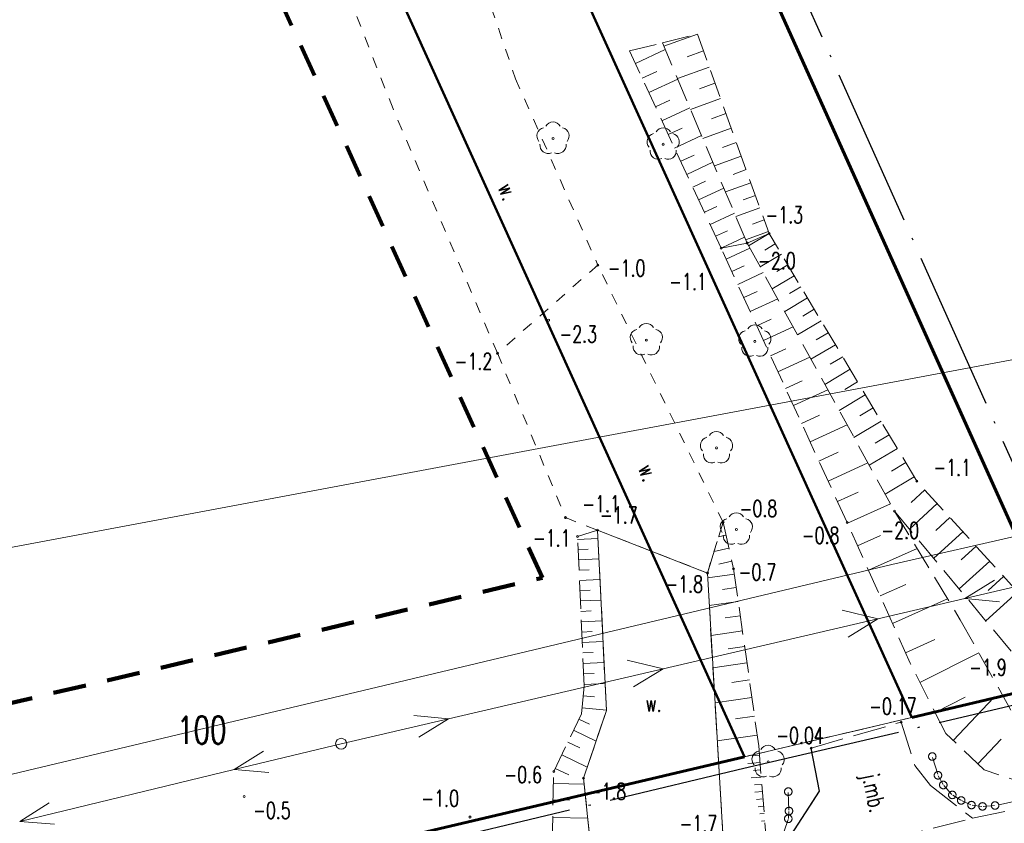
# Model space of a CAD drawing. Header units: metres. Extents: x 7389918 to 7395901, y 5992959 to 5996029.
# Tile 31 of 66: x 7393697 to 7393742, y 5994281 to 5994317. Entities that reach past the tile are written whole.
import ezdxf
from ezdxf.enums import TextEntityAlignment as Align

# ---------------------------------------------------------------- set-up
doc = ezdxf.new("R2010")
doc.units = ezdxf.units.M
doc.header["$MEASUREMENT"] = 0
for name, pattern in [('1', [0]), ('2', [1.5, 1, -0.5]), ('2_1', [0]), ('2_OTKJ', [2, 1.5, -0.5]), ('2_OTKK', [0]), ('2_OTKR', [0]), ('2_OTRK', [1.75, 1.25, -0.5]), ('2_OTRKG', [1.75, 1.25, -0.5]), ('2_OTWM', [1, 0.5, -0.5]), ('4', [2.5, 1.5, -1]), ('4_SUEP_A', [0]), ('4_SUTP_A', [0]), ('4_SUWP', [0]), ('ACAD_ISO04W100', [30, 24, -3, 0, -3])]:
    doc.linetypes.add(name, pattern=pattern)
doc.layers.get('0').update_dxf_attribs({"color": 250, "linetype": 'CONTINUOUS', "lineweight": 100})
for name, color, linetype, lineweight in [('# Orlen Projekt - granice nieustalone do ustalenia', 6, 'CONTINUOUS', 100), ('# projektowana LNSN', 10, 'CONTINUOUS', 30), ('Dzialki', 7, '1', 18), ('GRANICE_ZLE_L_0', 2, '1', 50), ('Numery_dzialek', 7, 'CONTINUOUS', 13), ('OTK_E_T_0', 7, 'CONTINUOUS', 0), ('OTK_E_T_4', 7, 'CONTINUOUS', 0), ('OTK_L_0', 7, '2_OTKJ', 18), ('OTK_L_1', 7, '2_OTKK', 25), ('OTK_L_11', 7, 'CONTINUOUS', 18), ('OTK_L_5', 7, 'CONTINUOUS', 18), ('OTR_L_1', 7, '2_OTRK', 18), ('OTR_T_0', 7, 'CONTINUOUS', 18), ('OTR_T_1', 7, 'CONTINUOUS', 18), ('OTW_E_T_2', 7, 'CONTINUOUS', 0), ('OTW_L_3', 7, 'CONTINUOUS', 18), ('SUEP_L_0', 1, '4_SUEP_A', 18), ('SUP_T_2', 7, 'CONTINUOUS', 18), ('SUWP_L_0', 5, '4_SUWP', 18)]:
    doc.layers.add(name, color=color, linetype=linetype, lineweight=lineweight)
for name, color, linetype, lineweight, true_color in [('Kontury', 7, '2', 18, 0x008000), ('OTZ_T_0', 7, 'CONTINUOUS', 18, 0x008000), ('SUTP_L_0', 7, '4_SUTP_A', 18, 0xff9100), ('Uzytki', 7, '2', 18, 0x008000), ('ZAKRES_L_0', 7, '4', 100, 0x008080)]:
    doc.layers.add(name, color=color, linetype=linetype, lineweight=lineweight, true_color=true_color)
doc.styles.get("Standard").update_dxf_attribs({"font": 'Simplex.SHX', "width": 0.75})

# ---------------------------------------------------------------- blocks, each defined once
blk = doc.blocks.new('2_OTRS')
at = {"linetype": 'Continuous'}
blk.add_circle((0, 0), 0.045, dxfattribs=at)
blk = doc.blocks.new('2_OTRN')
at = {"linetype": 'Continuous'}
blk.add_circle((0, 0), 0.045, dxfattribs=at)
blk = doc.blocks.new('2_OTZL')
at = {"linetype": 'Continuous'}
blk.add_circle((0, 0), 0.045, dxfattribs=at)
for centre, start, end in [((-0.357, 0.116), 102.1445, 221.86), ((0, 0.375), 30.1401, 149.8599), ((0.357, 0.116), 318.14, 77.8555), ((-0.22, -0.303), 174.1482, 293.8542), ((0.22, -0.303), 246.1458, 5.8518)]:
    blk.add_arc(centre, 0.375, start, end, dxfattribs=at)
blk = doc.blocks.new('4_SUPP')
at = {"linetype": 'Continuous'}
blk.add_circle((0, 0), 0.25, dxfattribs=at)

msp = doc.modelspace()

# ---------------------------------------------------------------- linework, layer by layer
at = {"layer": '# Orlen Projekt - granice nieustalone do ustalenia', "linetype": '1', "lineweight": 60}
for p, q in [((7393744.96, 5994287.14), (7393606.19, 5994595.48)), ((7393737.33, 5994285.34), (7393744.96, 5994287.14)), ((7393646.57, 5994264), (7393729.75, 5994283.56))]:
    msp.add_line(p, q, dxfattribs=at)
at = {"layer": '# projektowana LNSN', "linetype": 'ACAD_ISO04W100', "ltscale": 0.3}
for points in [[(7393699.15, 5994456.455), (7393699.15, 5994456.455), (7393697.506, 5994453.608), (7393674.451, 5994447.327), (7393745.826, 5994288.144), (7393747.371, 5994288.495), (7393747.226, 5994289.136)], [(7393356.236, 5994200.928), (7393356.954, 5994197.861), (7393359.672, 5994198.559), (7393361.338, 5994191.306), (7393361.338, 5994191.306), (7393428.048, 5994207.129), (7393432.135, 5994212.16), (7393525.911, 5994234.506), (7393564.302, 5994243.653), (7393729.717, 5994283.036), (7393748.112, 5994287.356), (7393747.664, 5994289.24)]]:
    msp.add_lwpolyline(points, dxfattribs=at)
at = {"layer": 'Dzialki'}
for p, q in [((7393737.33, 5994285.34), (7393483.89, 5994843.99)), ((7393510.79, 5994765.74), (7393729.75, 5994283.56)), ((7393606.19, 5994595.48), (7393744.96, 5994287.14)), ((7393744.96, 5994287.14), (7393737.33, 5994285.34)), ((7393737.33, 5994285.34), (7393729.75, 5994283.56)), ((7393729.75, 5994283.56), (7393646.57, 5994264))]:
    msp.add_line(p, q, dxfattribs=at)
at = {"layer": 'GRANICE_ZLE_L_0'}
for p, q in [((7393483.89, 5994843.99), (7393737.33, 5994285.34)), ((7393729.75, 5994283.56), (7393510.79, 5994765.74))]:
    msp.add_line(p, q, dxfattribs=at)
at = {"layer": 'Kontury'}
for p, q in [((7393635.19, 5994510.48), (7393737.33, 5994285.34)), ((7393677.63, 5994398.33), (7393729.75, 5994283.56)), ((7393744.96, 5994287.14), (7393699.13, 5994388.97)), ((7393737.33, 5994285.34), (7393729.75, 5994283.56)), ((7393729.75, 5994283.56), (7393646.57, 5994264))]:
    msp.add_line(p, q, dxfattribs=at)
at = {"layer": 'OTK_L_0', "linetype": '2_OTKJ'}
for p, q in [((7393732.77, 5994283.95), (7393736.85, 5994285.13)), ((7393736.85, 5994285.13), (7393737.47, 5994283.16)), ((7393733.14, 5994282), (7393732.77, 5994283.95)), ((7393737.47, 5994283.16), (7393738.18, 5994282.25)), ((7393738.18, 5994282.25), (7393740.09, 5994280.77)), ((7393731.03, 5994278.73), (7393733.14, 5994282)), ((7393740.09, 5994280.77), (7393743.15, 5994281.42)), ((7393734.42, 5994279.36), (7393740.09, 5994280.77))]:
    msp.add_line(p, q, dxfattribs=at)
at = {"layer": 'OTK_L_1', "linetype": '2_OTKK'}
for p, q in [((7393733.14, 5994282), (7393732.77, 5994283.95)), ((7393731.03, 5994278.73), (7393733.14, 5994282))]:
    msp.add_line(p, q, dxfattribs=at)
at = {"layer": 'OTK_L_11', "linetype": '2_OTKJ'}
for p, q in [((7393738.273, 5994283.529), (7393738.507, 5994282.764)), ((7393738.532, 5994282.699), (7393738.748, 5994282.303)), ((7393738.78, 5994282.258), (7393739.149, 5994281.853)), ((7393731.731, 5994281.937), (7393731.758, 5994281.145)), ((7393739.189, 5994281.818), (7393739.549, 5994281.593)), ((7393741.276, 5994281.386), (7393744.308, 5994282.049)), ((7393739.593, 5994281.57), (7393740.016, 5994281.381)), ((7393740.064, 5994281.367), (7393740.514, 5994281.313)), ((7393740.568, 5994281.312), (7393741.081, 5994281.348)), ((7393731.759, 5994281.083), (7393731.732, 5994280.768)), ((7393731.721, 5994280.721), (7393731.55, 5994280.181))]:
    msp.add_line(p, q, dxfattribs=at)
for centre in [(7393738.26, 5994283.57), (7393738.52, 5994282.72), (7393738.52, 5994282.72), (7393738.76, 5994282.28), (7393738.76, 5994282.28), (7393731.73, 5994281.98), (7393739.17, 5994281.83), (7393739.17, 5994281.83), (7393739.57, 5994281.58), (7393739.57, 5994281.58), (7393740.04, 5994281.37), (7393740.04, 5994281.37), (7393740.54, 5994281.31), (7393740.54, 5994281.31), (7393741.11, 5994281.35), (7393741.11, 5994281.35), (7393731.73, 5994280.75), (7393731.73, 5994280.75), (7393731.76, 5994281.1), (7393731.76, 5994281.1)]:
    msp.add_circle(centre, 0.17, dxfattribs=at)
at = {"layer": 'OTK_L_5', "linetype": '2_OTKR'}
for p, q in [((7393723.08, 5994293.83), (7393728.06, 5994291.89)), ((7393723.48, 5994285.66), (7393723.08, 5994293.83)), ((7393728.06, 5994291.89), (7393728.8, 5994279.39)), ((7393722.44, 5994282.59), (7393723.48, 5994285.66)), ((7393722.92, 5994278.13), (7393722.44, 5994282.59))]:
    msp.add_line(p, q, dxfattribs=at)
at = {"layer": 'OTR_L_1', "linetype": '2_OTRK'}
for p, q in [((7393726.02, 5994315.92), (7393727.605, 5994316.321)), ((7393724.525, 5994315.566), (7393726.02, 5994315.92)), ((7393729.86, 5994306.85), (7393726.02, 5994315.92)), ((7393730.86, 5994307.28), (7393729.86, 5994306.85)), ((7393728.68, 5994306.62), (7393729.86, 5994306.85)), ((7393729.86, 5994306.85), (7393736.55, 5994294.69)), ((7393736.55, 5994294.69), (7393739.53, 5994289.77)), ((7393736.55, 5994294.69), (7393742.17, 5994287.95)), ((7393722.17, 5994293.55), (7393723.08, 5994293.83)), ((7393723.08, 5994293.83), (7393723.48, 5994285.66)), ((7393728.06, 5994291.89), (7393728.77, 5994294.19)), ((7393728.8, 5994279.39), (7393728.06, 5994291.89)), ((7393739.53, 5994289.77), (7393741.83, 5994285.67)), ((7393723.48, 5994285.66), (7393722.44, 5994282.59)), ((7393722.44, 5994282.59), (7393722.92, 5994278.13))]:
    msp.add_line(p, q, dxfattribs=at)
at = {"layer": 'OTR_L_1', "linetype": '2_1'}
for p, q in [((7393727.605, 5994316.321), (7393726.082, 5994315.773)), ((7393724.793, 5994314.988), (7393726.148, 5994315.617)), ((7393727.879, 5994315.56), (7393727.139, 5994315.293)), ((7393728.145, 5994314.819), (7393726.705, 5994314.301)), ((7393725.102, 5994314.321), (7393725.769, 5994314.631)), ((7393725.407, 5994313.667), (7393726.716, 5994314.275)), ((7393728.405, 5994314.099), (7393727.704, 5994313.847)), ((7393725.706, 5994313.023), (7393726.35, 5994313.322)), ((7393728.657, 5994313.399), (7393727.295, 5994312.909)), ((7393726, 5994312.39), (7393727.266, 5994312.978)), ((7393728.902, 5994312.718), (7393728.24, 5994312.48)), ((7393726.289, 5994311.768), (7393726.911, 5994312.057)), ((7393726.573, 5994311.156), (7393727.796, 5994311.724)), ((7393729.14, 5994312.056), (7393727.852, 5994311.592)), ((7393729.372, 5994311.412), (7393728.746, 5994311.186)), ((7393726.852, 5994310.554), (7393727.454, 5994310.834)), ((7393727.127, 5994309.963), (7393728.309, 5994310.512)), ((7393729.598, 5994310.786), (7393728.379, 5994310.347)), ((7393729.817, 5994310.177), (7393729.225, 5994309.963)), ((7393727.397, 5994309.382), (7393727.978, 5994309.652)), ((7393730.03, 5994309.584), (7393728.878, 5994309.169)), ((7393727.662, 5994308.811), (7393728.805, 5994309.341)), ((7393730.238, 5994309.008), (7393729.678, 5994308.806)), ((7393727.923, 5994308.249), (7393728.485, 5994308.51)), ((7393728.18, 5994307.697), (7393729.284, 5994308.21)), ((7393730.44, 5994308.448), (7393729.35, 5994308.055)), ((7393730.636, 5994307.903), (7393730.106, 5994307.712)), ((7393728.432, 5994307.154), (7393728.975, 5994307.406)), ((7393730.827, 5994307.373), (7393729.796, 5994307.002)), ((7393730.86, 5994307.28), (7393729.929, 5994306.725)), ((7393728.68, 5994306.62), (7393729.747, 5994307.116)), ((7393731.138, 5994306.815), (7393730.664, 5994306.532)), ((7393728.911, 5994306.118), (7393729.99, 5994306.614)), ((7393731.42, 5994306.341), (7393730.456, 5994305.766)), ((7393729.168, 5994305.558), (7393729.728, 5994305.815)), ((7393729.435, 5994304.977), (7393730.596, 5994305.511)), ((7393731.708, 5994305.859), (7393731.217, 5994305.566)), ((7393732, 5994305.369), (7393731.003, 5994304.773)), ((7393729.712, 5994304.375), (7393730.315, 5994304.652)), ((7393732.298, 5994304.87), (7393731.79, 5994304.567)), ((7393730, 5994303.75), (7393731.249, 5994304.325)), ((7393732.601, 5994304.362), (7393731.568, 5994303.746)), ((7393732.909, 5994303.846), (7393732.384, 5994303.532)), ((7393730.298, 5994303.102), (7393730.946, 5994303.4)), ((7393733.223, 5994303.32), (7393732.153, 5994302.682)), ((7393730.607, 5994302.43), (7393731.952, 5994303.048)), ((7393733.542, 5994302.785), (7393732.998, 5994302.461)), ((7393730.928, 5994301.732), (7393731.625, 5994302.053)), ((7393733.866, 5994302.241), (7393732.759, 5994301.581)), ((7393731.26, 5994301.008), (7393732.708, 5994301.674)), ((7393734.197, 5994301.688), (7393733.633, 5994301.351)), ((7393734.533, 5994301.124), (7393733.386, 5994300.44)), ((7393731.606, 5994300.257), (7393732.356, 5994300.603)), ((7393734.875, 5994300.551), (7393734.291, 5994300.203)), ((7393731.964, 5994299.479), (7393733.521, 5994300.195)), ((7393735.222, 5994299.968), (7393734.036, 5994299.26)), ((7393735.576, 5994299.375), (7393734.973, 5994299.014)), ((7393732.335, 5994298.671), (7393733.143, 5994299.042)), ((7393735.937, 5994298.771), (7393734.708, 5994298.038)), ((7393732.721, 5994297.832), (7393734.397, 5994298.603)), ((7393736.303, 5994298.157), (7393735.678, 5994297.784)), ((7393736.676, 5994297.532), (7393735.404, 5994296.773)), ((7393733.12, 5994296.963), (7393733.99, 5994297.363)), ((7393733.535, 5994296.061), (7393735.34, 5994296.89)), ((7393737.055, 5994296.896), (7393736.408, 5994296.51)), ((7393737.442, 5994296.249), (7393736.125, 5994295.463)), ((7393737.921, 5994295.654), (7393737.303, 5994295.091)), ((7393733.966, 5994295.125), (7393734.901, 5994295.555)), ((7393734.412, 5994294.153), (7393736.363, 5994295.029)), ((7393738.484, 5994295.037), (7393737.221, 5994293.885)), ((7393739.06, 5994294.405), (7393738.415, 5994293.817)), ((7393722.176, 5994293.412), (7393723.098, 5994293.452)), ((7393728.903, 5994293.604), (7393728.565, 5994293.527)), ((7393734.875, 5994293.121), (7393735.907, 5994293.584)), ((7393739.649, 5994293.76), (7393738.329, 5994292.556)), ((7393722.197, 5994292.949), (7393722.659, 5994292.97)), ((7393729.037, 5994293.017), (7393728.361, 5994292.864)), ((7393735.369, 5994292.022), (7393737.568, 5994293.009)), ((7393740.251, 5994293.1), (7393739.576, 5994292.485)), ((7393722.217, 5994292.486), (7393723.144, 5994292.527)), ((7393722.238, 5994292.022), (7393722.702, 5994292.042)), ((7393729.17, 5994292.431), (7393728.584, 5994292.298)), ((7393740.866, 5994292.426), (7393739.487, 5994291.168)), ((7393722.258, 5994291.556), (7393723.189, 5994291.597)), ((7393729.284, 5994291.841), (7393728.073, 5994291.669)), ((7393741.494, 5994291.736), (7393740.79, 5994291.093)), ((7393729.37, 5994291.236), (7393728.74, 5994291.146)), ((7393735.895, 5994290.85), (7393737.067, 5994291.376)), ((7393722.279, 5994291.089), (7393722.746, 5994291.11)), ((7393736.456, 5994289.601), (7393738.953, 5994290.722)), ((7393742.137, 5994291.031), (7393740.696, 5994289.717)), ((7393722.3, 5994290.622), (7393723.235, 5994290.663)), ((7393729.459, 5994290.606), (7393728.147, 5994290.419)), ((7393722.32, 5994290.153), (7393722.789, 5994290.173)), ((7393729.552, 5994289.95), (7393728.869, 5994289.853)), ((7393722.341, 5994289.683), (7393723.281, 5994289.724)), ((7393722.362, 5994289.212), (7393722.833, 5994289.233)), ((7393729.649, 5994289.266), (7393728.227, 5994289.065)), ((7393722.383, 5994288.74), (7393723.327, 5994288.781)), ((7393729.75, 5994288.555), (7393729.01, 5994288.45)), ((7393737.051, 5994288.276), (7393738.376, 5994288.871)), ((7393722.404, 5994288.266), (7393722.877, 5994288.287)), ((7393737.702, 5994286.934), (7393740.367, 5994288.279)), ((7393722.425, 5994287.792), (7393723.374, 5994287.834)), ((7393729.855, 5994287.815), (7393728.314, 5994287.596)), ((7393722.446, 5994287.316), (7393722.921, 5994287.337)), ((7393722.467, 5994286.84), (7393723.42, 5994286.882)), ((7393729.965, 5994287.044), (7393729.163, 5994286.931)), ((7393722.428, 5994286.327), (7393722.94, 5994286.279)), ((7393730.079, 5994286.242), (7393728.408, 5994286.005)), ((7393738.39, 5994285.572), (7393739.752, 5994286.259)), ((7393739.213, 5994284.297), (7393741.054, 5994286.25)), ((7393722.375, 5994285.775), (7393723.48, 5994285.67)), ((7393730.197, 5994285.407), (7393729.328, 5994285.284)), ((7393722.235, 5994285.272), (7393722.714, 5994285.041)), ((7393721.99, 5994284.762), (7393723.01, 5994284.272)), ((7393730.321, 5994284.538), (7393728.51, 5994284.281)), ((7393721.729, 5994284.219), (7393722.272, 5994283.958)), ((7393740.334, 5994283.24), (7393741.391, 5994284.361)), ((7393721.451, 5994283.641), (7393722.608, 5994283.085)), ((7393730.424, 5994283.63), (7393730.093, 5994283.603)), ((7393730.45, 5994283.299), (7393729.9, 5994283.255)), ((7393721.156, 5994283.028), (7393721.769, 5994282.734)), ((7393730.476, 5994282.969), (7393730.146, 5994282.943)), ((7393721.078, 5994282.348), (7393722.469, 5994282.317)), ((7393730.503, 5994282.639), (7393730.053, 5994282.603)), ((7393730.529, 5994282.308), (7393730.199, 5994282.282)), ((7393730.556, 5994281.978), (7393730.206, 5994281.95)), ((7393721.062, 5994281.604), (7393721.806, 5994281.587)), ((7393730.582, 5994281.648), (7393730.282, 5994281.624)), ((7393730.608, 5994281.317), (7393730.359, 5994281.297)), ((7393730.635, 5994280.987), (7393730.435, 5994280.971)), ((7393721.044, 5994280.808), (7393722.636, 5994280.773)), ((7393730.661, 5994280.657), (7393730.512, 5994280.645))]:
    msp.add_line(p, q, dxfattribs=at)
at = {"layer": 'OTR_L_1', "linetype": '2_OTRKG'}
for p, q in [((7393727.605, 5994316.321), (7393730.86, 5994307.28)), ((7393728.68, 5994306.62), (7393724.525, 5994315.566)), ((7393737.56, 5994296.05), (7393730.86, 5994307.28)), ((7393734.4, 5994294.18), (7393728.68, 5994306.62)), ((7393743.47, 5994289.57), (7393737.56, 5994296.05)), ((7393728.77, 5994294.19), (7393729.25, 5994292.08)), ((7393737.26, 5994287.81), (7393734.4, 5994294.18)), ((7393722.47, 5994286.77), (7393722.17, 5994293.55)), ((7393729.25, 5994292.08), (7393730.39, 5994284.05)), ((7393738.87, 5994284.62), (7393737.26, 5994287.81)), ((7393722.35, 5994285.51), (7393722.47, 5994286.77)), ((7393721.09, 5994282.89), (7393722.35, 5994285.51)), ((7393740.62, 5994282.97), (7393738.87, 5994284.62)), ((7393730.39, 5994284.05), (7393730.74, 5994279.67)), ((7393720.98, 5994277.87), (7393721.09, 5994282.89)), ((7393742.94, 5994282.19), (7393740.62, 5994282.97))]:
    msp.add_line(p, q, dxfattribs=at)
at = {"layer": 'OTR_L_1', "linetype": '2_1'}
msp.add_point((7393728.77, 5994294.19), dxfattribs=at)
at = {"layer": 'OTW_L_3', "linetype": '2_OTWM'}
for p, q in [((7393713.119, 5994332.686), (7393719.358, 5994314.299)), ((7393713.804, 5994312.937), (7393706.846, 5994330.595)), ((7393719.358, 5994314.299), (7393723.09, 5994305.85)), ((7393718.54, 5994301.85), (7393713.804, 5994312.937)), ((7393723.09, 5994305.85), (7393718.54, 5994301.85)), ((7393728.77, 5994294.19), (7393723.09, 5994305.85)), ((7393718.54, 5994301.85), (7393721.63, 5994294.4)), ((7393721.63, 5994294.4), (7393723.08, 5994293.83)), ((7393723.08, 5994293.83), (7393728.06, 5994291.89)), ((7393728.06, 5994291.89), (7393728.77, 5994294.19))]:
    msp.add_line(p, q, dxfattribs=at)
at = {"layer": 'SUEP_L_0', "linetype": '4_SUEP_A'}
for p, q in [((7393739.741, 5994290.734), (7393749.48, 5994293)), ((7393741.088, 5994291.561), (7393739.741, 5994290.734)), ((7393735.799, 5994289.816), (7393739.741, 5994290.734)), ((7393739.741, 5994290.734), (7393741.315, 5994290.587)), ((7393726.06, 5994287.55), (7393735.799, 5994289.816)), ((7393734.168, 5994290.207), (7393735.799, 5994289.816)), ((7393735.799, 5994289.816), (7393734.452, 5994288.989)), ((7393724.429, 5994287.94), (7393726.06, 5994287.55)), ((7393716.32, 5994285.283), (7393726.06, 5994287.55)), ((7393726.06, 5994287.55), (7393724.712, 5994286.723)), ((7393714.746, 5994285.43), (7393716.32, 5994285.283)), ((7393711.45, 5994284.15), (7393716.32, 5994285.283)), ((7393716.32, 5994285.283), (7393714.972, 5994284.456)), ((7393706.589, 5994282.978), (7393711.45, 5994284.15)), ((7393707.93, 5994283.815), (7393706.589, 5994282.978)), ((7393696.868, 5994280.633), (7393706.589, 5994282.978)), ((7393706.589, 5994282.978), (7393708.165, 5994282.843)), ((7393698.209, 5994281.471), (7393696.868, 5994280.633)), ((7393696.868, 5994280.633), (7393698.444, 5994280.499))]:
    msp.add_line(p, q, dxfattribs=at)
at = {"layer": 'SUTP_L_0', "linetype": '4_SUTP_A'}
msp.add_line((7393744.541, 5994302.053), (7393646.463, 5994283.672), dxfattribs=at)
at = {"layer": 'SUWP_L_0', "linetype": '4_SUWP'}
for p, q in [((7393736.427, 5994292.283), (7393835.628, 5994314.758)), ((7393607.594, 5994261.582), (7393736.427, 5994292.283))]:
    msp.add_line(p, q, dxfattribs=at)
at = {"layer": 'Uzytki'}
for p, q in [((7393737.33, 5994285.34), (7393635.19, 5994510.48)), ((7393677.63, 5994398.33), (7393729.75, 5994283.56)), ((7393699.13, 5994388.97), (7393744.96, 5994287.14)), ((7393744.96, 5994287.14), (7393737.33, 5994285.34)), ((7393729.75, 5994283.56), (7393737.33, 5994285.34)), ((7393729.75, 5994283.56), (7393646.57, 5994264))]:
    msp.add_line(p, q, dxfattribs=at)
at = {"layer": 'ZAKRES_L_0', "linetype": '4'}
for p, q in [((7393720.574, 5994291.675), (7393648.677, 5994450)), ((7393406.396, 5994217.656), (7393720.574, 5994291.675))]:
    msp.add_line(p, q, dxfattribs=at)

# ---------------------------------------------------------------- block references
at = {"layer": 'OTR_T_0', "rotation": 269.9999974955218}
for p in [(7393736.85, 5994285.13), (7393732.77, 5994283.95)]:
    msp.add_blockref('2_OTRS', p, dxfattribs=at)
at = {"layer": 'OTR_T_1'}
for p in [(7393730.86, 5994307.28), (7393729.86, 5994306.85), (7393728.68, 5994306.62), (7393723.09, 5994305.85), (7393720.86, 5994303.35), (7393718.54, 5994301.85), (7393737.56, 5994296.05), (7393736.55, 5994294.69), (7393721.63, 5994294.4), (7393728.77, 5994294.19), (7393734.4, 5994294.18), (7393707.05, 5994281.76), (7393717.293, 5994280.829)]:
    msp.add_blockref('2_OTRN', p, dxfattribs=at)
at = {"layer": 'OTR_T_1', "rotation": 269.9999974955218}
for p in [(7393723.08, 5994293.83), (7393722.17, 5994293.55), (7393729.25, 5994292.08), (7393728.06, 5994291.89), (7393721.09, 5994282.89), (7393722.44, 5994282.59)]:
    msp.add_blockref('2_OTRN', p, dxfattribs=at)
at = {"layer": 'OTZ_T_0'}
for p in [(7393721.059, 5994311.589), (7393726.056, 5994311.325), (7393725.291, 5994302.452), (7393730.214, 5994302.392), (7393728.473, 5994297.559), (7393729.374, 5994293.867), (7393730.815, 5994283.33)]:
    msp.add_blockref('2_OTZL', p, dxfattribs=at)
at = {"layer": 'SUP_T_2'}
msp.add_blockref('4_SUPP', (7393711.45, 5994284.15), dxfattribs=at)

# ---------------------------------------------------------------- texts
at = {"layer": 'Numery_dzialek', "width": 0.7}
msp.add_text('100', height=1.25, dxfattribs=at).set_placement((7393704, 5994285.393), align=Align.TOP_LEFT)
at = {"layer": 'OTK_E_T_0', "lineweight": 9, "width": 0.7}
msp.add_text('j.mb.', height=0.75, rotation=281.9858, dxfattribs=at).set_placement((7393735.52, 5994281.91), align=Align.MIDDLE)
at = {"layer": 'OTK_E_T_4', "lineweight": 9, "width": 0.7}
msp.add_text('w.', height=0.75, dxfattribs=at).set_placement((7393725.62, 5994285.98), align=Align.MIDDLE)
at = {"layer": 'OTR_T_0', "lineweight": 9, "width": 0.7}
for s, p in [('-0.17', (7393735.393, 5994286.228)), ('-0.04', (7393731.179, 5994284.903))]:
    msp.add_text(s, height=0.75, dxfattribs=at).set_placement(p, align=Align.TOP_LEFT)
at = {"layer": 'OTR_T_1', "lineweight": 9, "width": 0.7}
for s, p in [('-1.3', (7393730.691, 5994307.75)), ('-2.0', (7393730.356, 5994305.669)), ('-1.0', (7393723.539, 5994305.337)), ('-1.1', (7393726.321, 5994304.721)), ('-2.3', (7393721.346, 5994302.345)), ('-1.2', (7393716.598, 5994301.109)), ('-1.1', (7393738.31, 5994296.3)), ('-1.1', (7393722.38, 5994294.65)), ('-0.8', (7393729.52, 5994294.44)), ('-0.8', (7393732.339, 5994293.218)), ('-2.0', (7393735.95, 5994293.446)), ('-1.9', (7393739.928, 5994287.238)), ('-1.0', (7393715.086, 5994281.302)), ('-0.5', (7393707.452, 5994280.75))]:
    msp.add_text(s, height=0.75, dxfattribs=at).set_placement(p)
for s, p in [('-1.7', (7393723.185, 5994294.892)), ('-1.1', (7393720.144, 5994293.849)), ('-0.7', (7393729.473, 5994292.306)), ('-1.8', (7393726.152, 5994291.763)), ('-0.6', (7393718.848, 5994283.122)), ('-1.8', (7393722.67, 5994282.37)), ('-1.7', (7393726.794, 5994280.902))]:
    msp.add_text(s, height=0.75, dxfattribs=at).set_placement(p, align=Align.TOP_LEFT)
at = {"layer": 'OTW_E_T_2', "lineweight": 9, "width": 0.7}
for rotation, p in [(292.0409, (7393719.025, 5994309.181)), (291.7348, (7393725.386, 5994296.443))]:
    msp.add_text('w.', height=0.75, rotation=rotation, dxfattribs=at).set_placement(p, align=Align.MIDDLE)

doc.saveas('drawing.dxf')
